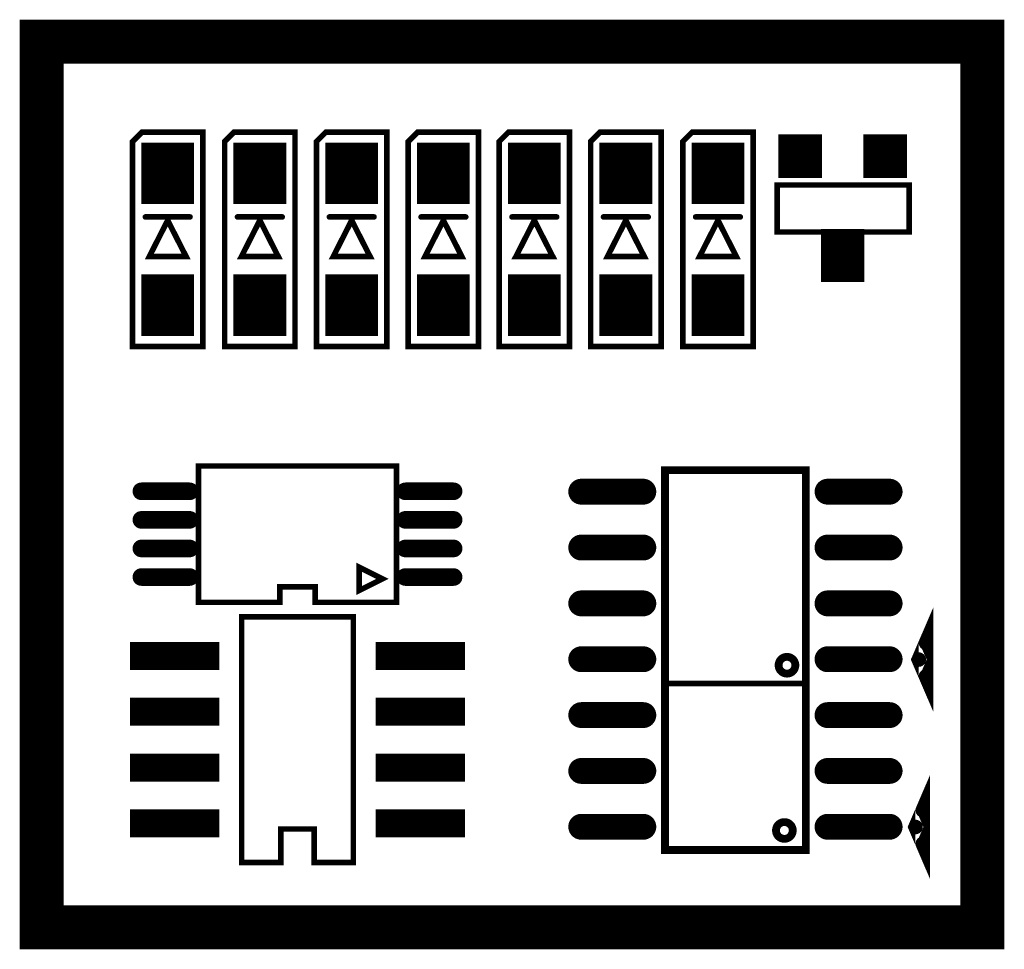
# Model space of a CAD drawing. Extents: x -1 to 179, y 0 to 119.
# Tile 17 of 23: x 138 to 161, y 54 to 75. Entities that reach past the tile are written whole.
import ezdxf

# ---------------------------------------------------------------- set-up
doc = ezdxf.new("R2010")
doc.units = 0
for name, color, linetype in [('2D_LINE_126', 183, 'CONTINUOUS'), ('DRIL_NPLTE_THRU_01', 3, 'CONTINUOUS'), ('DRIL_NPLTE_THRU_02', 23, 'CONTINUOUS'), ('DRIL_NPLTE_THRU_03', 6, 'CONTINUOUS'), ('DRIL_NPLTE_THRU_04', 176, 'CONTINUOUS'), ('DRIL_PLTE_THRU_01', 3, 'CONTINUOUS'), ('DRIL_PLTE_THRU_02', 23, 'CONTINUOUS'), ('DRIL_PLTE_THRU_03', 6, 'CONTINUOUS'), ('DRIL_PLTE_THRU_04', 176, 'CONTINUOUS'), ('PADS_BOT', 5, 'CONTINUOUS'), ('PADS_INNER', 96, 'CONTINUOUS'), ('PADS_TOP', 96, 'CONTINUOUS'), ('PART_TOP_2DLINE_00', 2, 'CONTINUOUS'), ('PART_TOP_2DLINE_01', 2, 'CONTINUOUS')]:
    doc.layers.add(name, color=color, linetype=linetype)

# ---------------------------------------------------------------- blocks, each defined once
blk = doc.blocks.new('SMOOTH_0$999998')
at = {"const_width": 0.5}
blk.add_lwpolyline([(-0.25, 0, 1), (0.25, 0, 1)], format="xyb", close=True, dxfattribs=at)
blk = doc.blocks.new('DRAWING_162')
at = {"layer": '2D_LINE_126', "const_width": 1}
blk.add_lwpolyline([(-62.945, 7.088), (-62.945, 27.228), (-41.558, 27.228), (-41.558, 7.088)], close=True, dxfattribs=at)
at = {"layer": '2D_LINE_126'}
for p in [(-62.945, 27.228), (-41.558, 27.228), (-62.945, 7.088), (-41.558, 7.088)]:
    blk.add_blockref('SMOOTH_0$999998', p, dxfattribs=at)
blk = doc.blocks.new('DRIL_HOLE_0')
blk.add_lwpolyline([(0, 0, 1), (0, 0, 1)], format="xyb", close=True)
blk = doc.blocks.new('PAD_5')
blk.add_lwpolyline([(0, 0, 1), (0, 0, 1)], format="xyb", close=True)
blk = doc.blocks.new('PAD_17')
at = {"const_width": 0.8}
blk.add_lwpolyline([(-0.5, 0), (0.5, 0)], dxfattribs=at)
blk = doc.blocks.new('STK_TOP_257')
at = {"layer": 'DRIL_NPLTE_THRU_01'}
blk.add_blockref('DRIL_HOLE_0', (0, 0), dxfattribs=at)
at = {"layer": 'DRIL_NPLTE_THRU_02'}
blk.add_blockref('DRIL_HOLE_0', (0, 0), dxfattribs=at)
at = {"layer": 'DRIL_NPLTE_THRU_03'}
blk.add_blockref('DRIL_HOLE_0', (0, 0), dxfattribs=at)
at = {"layer": 'DRIL_NPLTE_THRU_04'}
blk.add_blockref('DRIL_HOLE_0', (0, 0), dxfattribs=at)
at = {"layer": 'PADS_BOT'}
blk.add_blockref('PAD_5', (0, 0), dxfattribs=at)
at = {"layer": 'PADS_INNER'}
blk.add_blockref('PAD_5', (0, 0), dxfattribs=at)
at = {"layer": 'PADS_TOP'}
blk.add_blockref('PAD_17', (0, 0), dxfattribs=at)
blk = doc.blocks.new('PAD_18')
at = {"const_width": 0.8}
blk.add_lwpolyline([(-1, 0), (1, 0)], dxfattribs=at)
blk = doc.blocks.new('STK_TOP_256')
at = {"layer": 'DRIL_NPLTE_THRU_01'}
blk.add_blockref('DRIL_HOLE_0', (0, 0), dxfattribs=at)
at = {"layer": 'DRIL_NPLTE_THRU_02'}
blk.add_blockref('DRIL_HOLE_0', (0, 0), dxfattribs=at)
at = {"layer": 'DRIL_NPLTE_THRU_03'}
blk.add_blockref('DRIL_HOLE_0', (0, 0), dxfattribs=at)
at = {"layer": 'DRIL_NPLTE_THRU_04'}
blk.add_blockref('DRIL_HOLE_0', (0, 0), dxfattribs=at)
at = {"layer": 'PADS_BOT'}
blk.add_blockref('PAD_5', (0, 0), dxfattribs=at)
at = {"layer": 'PADS_INNER'}
blk.add_blockref('PAD_5', (0, 0), dxfattribs=at)
at = {"layer": 'PADS_TOP'}
blk.add_blockref('PAD_18', (0, 0), dxfattribs=at)
blk = doc.blocks.new('SYM_TOP_58')
for name, p in [('STK_TOP_256', (-2.25, 0)), ('STK_TOP_257', (0, 0)), ('STK_TOP_256', (2.25, 0))]:
    blk.add_blockref(name, p)
blk = doc.blocks.new('PART_TOP_57')
blk.add_blockref('SYM_TOP_58', (0, 0))
blk = doc.blocks.new('PART_TOP_58')
blk.add_blockref('SYM_TOP_58', (0, 0))
blk = doc.blocks.new('SMOOTH_0$127')
at = {"const_width": 0.0635}
blk.add_lwpolyline([(-0.03175, 0, 1), (0.03175, 0, 1)], format="xyb", close=True, dxfattribs=at)
blk = doc.blocks.new('PART_BODY_TOP_4')
at = {"layer": 'PART_TOP_2DLINE_00', "const_width": 0.127}
for points in [[(-2.4384, 0.8001), (2.2225, 0.8001), (2.4384, 0.5842), (2.4384, -0.8001), (-2.4384, -0.8001)], [(0.43, 0), (-0.39, 0.41688), (-0.39, -0.41688)]]:
    blk.add_lwpolyline(points, close=True, dxfattribs=at)
blk.add_lwpolyline([(0.508, 0.508), (0.508, -0.508)], dxfattribs=at)
at = {"layer": 'PART_TOP_2DLINE_00'}
for p in [(-2.4384, 0.8001), (2.2225, 0.8001), (-0.39, 0.41688), (0.508, 0.508), (2.4384, 0.5842), (0.43, 0), (-0.39, -0.41688), (0.508, -0.508), (-2.4384, -0.8001), (2.4384, -0.8001)]:
    blk.add_blockref('SMOOTH_0$127', p, dxfattribs=at)
blk = doc.blocks.new('PAD_25')
at = {"const_width": 1.2}
blk.add_lwpolyline([(-0.6985, 0), (0.6985, 0)], dxfattribs=at)
blk = doc.blocks.new('STK_TOP_13')
at = {"layer": 'DRIL_NPLTE_THRU_01'}
blk.add_blockref('DRIL_HOLE_0', (0, 0), dxfattribs=at)
at = {"layer": 'DRIL_NPLTE_THRU_02'}
blk.add_blockref('DRIL_HOLE_0', (0, 0), dxfattribs=at)
at = {"layer": 'DRIL_NPLTE_THRU_03'}
blk.add_blockref('DRIL_HOLE_0', (0, 0), dxfattribs=at)
at = {"layer": 'DRIL_NPLTE_THRU_04'}
blk.add_blockref('DRIL_HOLE_0', (0, 0), dxfattribs=at)
at = {"layer": 'PADS_BOT'}
blk.add_blockref('PAD_5', (0, 0), dxfattribs=at)
at = {"layer": 'PADS_INNER'}
blk.add_blockref('PAD_5', (0, 0), dxfattribs=at)
at = {"layer": 'PADS_TOP'}
blk.add_blockref('PAD_25', (0, 0), dxfattribs=at)
blk = doc.blocks.new('SYM_TOP_7')
for name, p in [('PART_BODY_TOP_4', (0, 0)), ('STK_TOP_13', (-1.4986, 0)), ('STK_TOP_13', (1.4986, 0))]:
    blk.add_blockref(name, p)
blk = doc.blocks.new('PART_TOP_379')
blk.add_blockref('SYM_TOP_7', (0, 0))
blk = doc.blocks.new('PART_TOP_380')
blk.add_blockref('SYM_TOP_7', (0, 0))
blk = doc.blocks.new('PART_TOP_381')
blk.add_blockref('SYM_TOP_7', (0, 0))
blk = doc.blocks.new('PART_TOP_382')
blk.add_blockref('SYM_TOP_7', (0, 0))
blk = doc.blocks.new('PART_TOP_383')
blk.add_blockref('SYM_TOP_7', (0, 0))
blk = doc.blocks.new('PART_TOP_384')
blk.add_blockref('SYM_TOP_7', (0, 0))
blk = doc.blocks.new('PART_TOP_385')
blk.add_blockref('SYM_TOP_7', (0, 0))
blk = doc.blocks.new('PART_BODY_TOP_5')
at = {"layer": 'PART_TOP_2DLINE_01', "const_width": 0.127}
blk.add_lwpolyline([(-1.511, -0.523), (1.489, -0.523), (1.489, 0.545), (-1.511, 0.545)], close=True, dxfattribs=at)
at = {"layer": 'PART_TOP_2DLINE_01'}
for p in [(-1.511, 0.545), (1.489, 0.545), (-1.511, -0.523), (1.489, -0.523)]:
    blk.add_blockref('SMOOTH_0$127', p, dxfattribs=at)
blk = doc.blocks.new('PAD_49')
at = {"const_width": 0.9906}
blk.add_lwpolyline([(-0.4953, 0), (0.4953, 0)], dxfattribs=at)
blk = doc.blocks.new('STK_TOP_14')
at = {"layer": 'DRIL_PLTE_THRU_01'}
blk.add_blockref('DRIL_HOLE_0', (0, 0), dxfattribs=at)
at = {"layer": 'DRIL_PLTE_THRU_02'}
blk.add_blockref('DRIL_HOLE_0', (0, 0), dxfattribs=at)
at = {"layer": 'DRIL_PLTE_THRU_03'}
blk.add_blockref('DRIL_HOLE_0', (0, 0), dxfattribs=at)
at = {"layer": 'DRIL_PLTE_THRU_04'}
blk.add_blockref('DRIL_HOLE_0', (0, 0), dxfattribs=at)
at = {"layer": 'PADS_BOT'}
blk.add_blockref('PAD_5', (0, 0), dxfattribs=at)
at = {"layer": 'PADS_INNER'}
blk.add_blockref('PAD_5', (0, 0), dxfattribs=at)
at = {"layer": 'PADS_TOP'}
blk.add_blockref('PAD_49', (0, 0), dxfattribs=at)
blk = doc.blocks.new('PAD_50')
at = {"const_width": 0.991}
blk.add_lwpolyline([(-0.6, 0), (0.6, 0)], dxfattribs=at)
blk = doc.blocks.new('STK_TOP_15')
at = {"layer": 'DRIL_PLTE_THRU_01'}
blk.add_blockref('DRIL_HOLE_0', (0, 0), dxfattribs=at)
at = {"layer": 'DRIL_PLTE_THRU_02'}
blk.add_blockref('DRIL_HOLE_0', (0, 0), dxfattribs=at)
at = {"layer": 'DRIL_PLTE_THRU_03'}
blk.add_blockref('DRIL_HOLE_0', (0, 0), dxfattribs=at)
at = {"layer": 'DRIL_PLTE_THRU_04'}
blk.add_blockref('DRIL_HOLE_0', (0, 0), dxfattribs=at)
at = {"layer": 'PADS_BOT'}
blk.add_blockref('PAD_5', (0, 0), dxfattribs=at)
at = {"layer": 'PADS_INNER'}
blk.add_blockref('PAD_5', (0, 0), dxfattribs=at)
at = {"layer": 'PADS_TOP', "rotation": 90}
blk.add_blockref('PAD_50', (0, 0), dxfattribs=at)
blk = doc.blocks.new('SYM_TOP_8')
for name, p in [('STK_TOP_15', (0, 1.081024)), ('PART_BODY_TOP_5', (0, 0)), ('STK_TOP_14', (-0.9652, -1.1811)), ('STK_TOP_14', (0.9652, -1.1811))]:
    blk.add_blockref(name, p)
blk = doc.blocks.new('PART_TOP_437')
blk.add_blockref('SYM_TOP_8', (0, 0))
blk = doc.blocks.new('SMOOTH_0$1778')
at = {"const_width": 0.0889}
blk.add_lwpolyline([(-0.04445, 0, 1), (0.04445, 0, 1)], format="xyb", close=True, dxfattribs=at)
blk = doc.blocks.new('SMOOTH_0$3302')
at = {"const_width": 0.1651}
blk.add_lwpolyline([(-0.08255, 0, 1), (0.08255, 0, 1)], format="xyb", close=True, dxfattribs=at)
blk = doc.blocks.new('PART_BODY_TOP_38')
at = {"layer": 'PART_TOP_2DLINE_00', "const_width": 0.178}
blk.add_lwpolyline([(-4.338, -1.6), (4.298, -1.6), (4.298, 1.6), (-4.338, 1.6)], close=True, dxfattribs=at)
at = {"layer": 'PART_TOP_2DLINE_00', "const_width": 0.33}
for points in [[(-3.815, -4.095), (-4.196, -4.259), (-3.434, -4.259), (-3.815, -4.095)], [(-0.008, -4.168), (-0.389, -4.332), (0.373, -4.332), (-0.008, -4.168)]]:
    blk.add_lwpolyline(points, dxfattribs=at)
at = {"layer": 'PART_TOP_2DLINE_01', "const_width": 0.127}
blk.add_lwpolyline([(-0.553, 1.613), (-0.553, -1.61)], dxfattribs=at)
at = {"layer": 'PART_TOP_2DLINE_01', "const_width": 0.178}
for points in [[(-4.084, -1.113, 1), (-3.703, -1.113, 1)], [(-0.327, -1.172, 1), (0.054, -1.172, 1)]]:
    blk.add_lwpolyline(points, format="xyb", close=True, dxfattribs=at)
at = {"layer": 'PART_TOP_2DLINE_00'}
for name, p in [('SMOOTH_0$1778', (-4.338, 1.6)), ('SMOOTH_0$1778', (4.298, 1.6)), ('SMOOTH_0$1778', (-4.338, -1.6)), ('SMOOTH_0$1778', (4.298, -1.6)), ('SMOOTH_0$3302', (-3.815, -4.095)), ('SMOOTH_0$3302', (-3.815, -4.095)), ('SMOOTH_0$3302', (-0.008, -4.168)), ('SMOOTH_0$3302', (-0.008, -4.168)), ('SMOOTH_0$3302', (-4.196, -4.259)), ('SMOOTH_0$3302', (-3.434, -4.259)), ('SMOOTH_0$3302', (-0.389, -4.332)), ('SMOOTH_0$3302', (0.373, -4.332))]:
    blk.add_blockref(name, p, dxfattribs=at)
at = {"layer": 'PART_TOP_2DLINE_01'}
for p in [(-0.553, 1.613), (-0.553, -1.61)]:
    blk.add_blockref('SMOOTH_0$127', p, dxfattribs=at)
blk = doc.blocks.new('PAD_54')
at = {"const_width": 0.294}
blk.add_lwpolyline([(-0.706, -0.147), (0.706, -0.147, 1), (0.706, 0.147), (-0.706, 0.147, 1)], format="xyb", close=True, dxfattribs=at)
blk = doc.blocks.new('STK_TOP_109')
at = {"layer": 'DRIL_NPLTE_THRU_01'}
blk.add_blockref('DRIL_HOLE_0', (0, 0), dxfattribs=at)
at = {"layer": 'DRIL_NPLTE_THRU_02'}
blk.add_blockref('DRIL_HOLE_0', (0, 0), dxfattribs=at)
at = {"layer": 'DRIL_NPLTE_THRU_03'}
blk.add_blockref('DRIL_HOLE_0', (0, 0), dxfattribs=at)
at = {"layer": 'DRIL_NPLTE_THRU_04'}
blk.add_blockref('DRIL_HOLE_0', (0, 0), dxfattribs=at)
at = {"layer": 'PADS_BOT'}
blk.add_blockref('PAD_5', (0, 0), dxfattribs=at)
at = {"layer": 'PADS_INNER'}
blk.add_blockref('PAD_5', (0, 0), dxfattribs=at)
at = {"layer": 'PADS_TOP', "rotation": 90}
blk.add_blockref('PAD_54', (0, 0), dxfattribs=at)
blk = doc.blocks.new('SYM_TOP_41')
for name, p in [('STK_TOP_109', (-3.81, 2.8)), ('STK_TOP_109', (-2.54, 2.8)), ('STK_TOP_109', (-1.27, 2.8)), ('STK_TOP_109', (0, 2.8)), ('STK_TOP_109', (1.27, 2.8)), ('STK_TOP_109', (2.54, 2.8)), ('STK_TOP_109', (3.81, 2.8)), ('PART_BODY_TOP_38', (0, 0)), ('STK_TOP_109', (-3.81, -2.8)), ('STK_TOP_109', (-2.54, -2.8)), ('STK_TOP_109', (-1.27, -2.8)), ('STK_TOP_109', (0, -2.8)), ('STK_TOP_109', (1.27, -2.8)), ('STK_TOP_109', (2.54, -2.8)), ('STK_TOP_109', (3.81, -2.8))]:
    blk.add_blockref(name, p)
blk = doc.blocks.new('PART_TOP_576')
blk.add_blockref('SYM_TOP_41', (0, 0))
blk = doc.blocks.new('PART_BODY_TOP_35')
at = {"layer": 'PART_TOP_2DLINE_00', "const_width": 0.127}
blk.add_lwpolyline([(-2.794, 1.27), (-2.794, 0.381), (-2.032, 0.381), (-2.032, -0.381), (-2.794, -0.381), (-2.794, -1.27), (2.794, -1.27), (2.794, 1.27)], close=True, dxfattribs=at)
at = {"layer": 'PART_TOP_2DLINE_00'}
for p in [(-2.794, 1.27), (2.794, 1.27), (-2.794, 0.381), (-2.032, 0.381), (-2.794, -0.381), (-2.032, -0.381), (-2.794, -1.27), (2.794, -1.27)]:
    blk.add_blockref('SMOOTH_0$127', p, dxfattribs=at)
blk = doc.blocks.new('PAD_57')
at = {"const_width": 0.635}
blk.add_lwpolyline([(-1.27, 0), (0.762, 0)], dxfattribs=at)
blk = doc.blocks.new('STK_TOP_102')
at = {"layer": 'DRIL_PLTE_THRU_01'}
blk.add_blockref('DRIL_HOLE_0', (0, 0), dxfattribs=at)
at = {"layer": 'DRIL_PLTE_THRU_02'}
blk.add_blockref('DRIL_HOLE_0', (0, 0), dxfattribs=at)
at = {"layer": 'DRIL_PLTE_THRU_03'}
blk.add_blockref('DRIL_HOLE_0', (0, 0), dxfattribs=at)
at = {"layer": 'DRIL_PLTE_THRU_04'}
blk.add_blockref('DRIL_HOLE_0', (0, 0), dxfattribs=at)
at = {"layer": 'PADS_BOT'}
blk.add_blockref('PAD_5', (0, 0), dxfattribs=at)
at = {"layer": 'PADS_INNER'}
blk.add_blockref('PAD_5', (0, 0), dxfattribs=at)
at = {"layer": 'PADS_TOP', "rotation": 90}
blk.add_blockref('PAD_57', (0, 0), dxfattribs=at)
blk = doc.blocks.new('PAD_58')
at = {"const_width": 0.635}
blk.add_lwpolyline([(-0.762, 0), (1.27, 0)], dxfattribs=at)
blk = doc.blocks.new('STK_TOP_101')
at = {"layer": 'DRIL_PLTE_THRU_01'}
blk.add_blockref('DRIL_HOLE_0', (0, 0), dxfattribs=at)
at = {"layer": 'DRIL_PLTE_THRU_02'}
blk.add_blockref('DRIL_HOLE_0', (0, 0), dxfattribs=at)
at = {"layer": 'DRIL_PLTE_THRU_03'}
blk.add_blockref('DRIL_HOLE_0', (0, 0), dxfattribs=at)
at = {"layer": 'DRIL_PLTE_THRU_04'}
blk.add_blockref('DRIL_HOLE_0', (0, 0), dxfattribs=at)
at = {"layer": 'PADS_BOT'}
blk.add_blockref('PAD_5', (0, 0), dxfattribs=at)
at = {"layer": 'PADS_INNER'}
blk.add_blockref('PAD_5', (0, 0), dxfattribs=at)
at = {"layer": 'PADS_TOP', "rotation": 90}
blk.add_blockref('PAD_58', (0, 0), dxfattribs=at)
blk = doc.blocks.new('SYM_TOP_38')
for name, p in [('STK_TOP_101', (-1.905, 2.54)), ('STK_TOP_101', (-0.635, 2.54)), ('STK_TOP_101', (0.635, 2.54)), ('STK_TOP_101', (1.905, 2.54)), ('PART_BODY_TOP_35', (0, 0)), ('STK_TOP_102', (-1.905, -2.54)), ('STK_TOP_102', (-0.635, -2.54)), ('STK_TOP_102', (0.635, -2.54)), ('STK_TOP_102', (1.905, -2.54))]:
    blk.add_blockref(name, p)
blk = doc.blocks.new('PART_TOP_578')
blk.add_blockref('SYM_TOP_38', (0, 0))
blk = doc.blocks.new('PART_BODY_TOP_52')
at = {"layer": 'PART_TOP_2DLINE_00', "const_width": 0.127}
for points in [[(-1.55, -2.25), (-1.55, -0.4), (-1.2, -0.4), (-1.2, 0.4), (-1.55, 0.4), (-1.55, 2.25), (1.55, 2.25), (1.55, -2.25)], [(-1.016, -1.9304), (-1.2812, -1.4), (-0.7508, -1.4)]]:
    blk.add_lwpolyline(points, close=True, dxfattribs=at)
at = {"layer": 'PART_TOP_2DLINE_00'}
for p in [(-1.55, 2.25), (1.55, 2.25), (-1.55, 0.4), (-1.2, 0.4), (-1.55, -0.4), (-1.2, -0.4), (-1.2812, -1.4), (-0.7508, -1.4), (-1.016, -1.9304), (-1.55, -2.25), (1.55, -2.25)]:
    blk.add_blockref('SMOOTH_0$127', p, dxfattribs=at)
blk = doc.blocks.new('PAD_67')
at = {"const_width": 0.2}
blk.add_lwpolyline([(-0.55, -0.1), (0.55, -0.1, 1), (0.55, 0.1), (-0.55, 0.1, 1)], format="xyb", close=True, dxfattribs=at)
blk = doc.blocks.new('STK_TOP_248')
at = {"layer": 'DRIL_NPLTE_THRU_01'}
blk.add_blockref('DRIL_HOLE_0', (0, 0), dxfattribs=at)
at = {"layer": 'DRIL_NPLTE_THRU_02'}
blk.add_blockref('DRIL_HOLE_0', (0, 0), dxfattribs=at)
at = {"layer": 'DRIL_NPLTE_THRU_03'}
blk.add_blockref('DRIL_HOLE_0', (0, 0), dxfattribs=at)
at = {"layer": 'DRIL_NPLTE_THRU_04'}
blk.add_blockref('DRIL_HOLE_0', (0, 0), dxfattribs=at)
at = {"layer": 'PADS_BOT'}
blk.add_blockref('PAD_5', (0, 0), dxfattribs=at)
at = {"layer": 'PADS_INNER'}
blk.add_blockref('PAD_5', (0, 0), dxfattribs=at)
at = {"layer": 'PADS_TOP', "rotation": 90}
blk.add_blockref('PAD_67', (0, 0), dxfattribs=at)
blk = doc.blocks.new('SYM_TOP_54')
for name, p in [('STK_TOP_248', (-0.975, 3)), ('STK_TOP_248', (-0.325, 3)), ('STK_TOP_248', (0.325, 3)), ('STK_TOP_248', (0.975, 3)), ('PART_BODY_TOP_52', (0, 0)), ('STK_TOP_248', (-0.975, -3)), ('STK_TOP_248', (-0.325, -3)), ('STK_TOP_248', (0.325, -3)), ('STK_TOP_248', (0.975, -3))]:
    blk.add_blockref(name, p)
blk = doc.blocks.new('PART_TOP_634')
blk.add_blockref('SYM_TOP_54', (0, 0))
blk = doc.blocks.new('PART_TOP_652')
blk.add_blockref('SYM_TOP_58', (0, 0))
blk = doc.blocks.new('PART_TOP_656')
blk.add_blockref('SYM_TOP_58', (0, 0))

msp = doc.modelspace()

# ---------------------------------------------------------------- block references
msp.add_blockref('DRAWING_162', (201.618, 47.768))
for name, p, rotation in [('PART_TOP_656', (149.367, 74.995), 180), ('PART_TOP_381', (141.539, 70.502), 90), ('PART_TOP_380', (143.634, 70.502), 90), ('PART_TOP_382', (145.722, 70.502), 90), ('PART_TOP_385', (147.808, 70.502), 90), ('PART_TOP_379', (149.875, 70.502), 90), ('PART_TOP_384', (151.956, 70.502), 90), ('PART_TOP_383', (154.05, 70.502), 90), ('PART_TOP_437', (156.885, 71.213), 180), ('PART_TOP_58', (138.674, 64.914), 270), ('PART_TOP_57', (160.06, 64.914), 270), ('PART_TOP_634', (144.49, 63.796), 90), ('PART_TOP_576', (154.447, 60.952), 90), ('PART_TOP_578', (144.49, 59.123), 90), ('PART_TOP_652', (149.367, 54.856), 180)]:
    msp.add_blockref(name, p, dxfattribs=dict(rotation=rotation))

doc.saveas('drawing.dxf')
